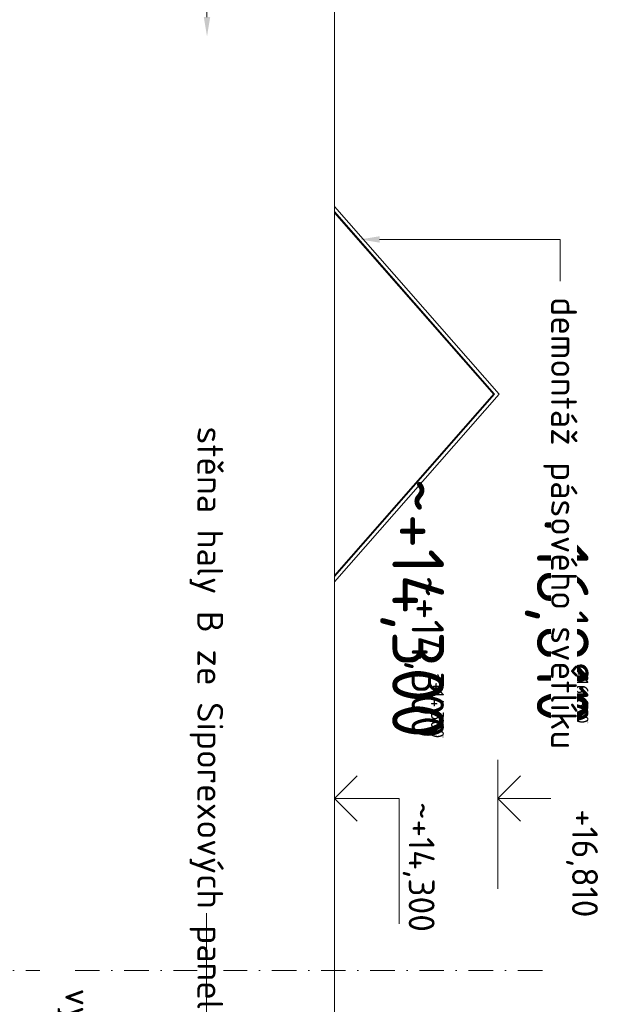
# Model space of a CAD drawing. Header units: millimetres. Extents: x -725694 to 5289369, y -1488057 to 2187451.
# Tile 53 of 256: x -49627 to -40663, y 44855 to 60096. Entities that reach past the tile are written whole.
import ezdxf
from ezdxf import colors
from ezdxf.entities.mleader import LeaderData, LeaderLine
from ezdxf.enums import TextEntityAlignment as Align
from ezdxf.math import Vec2, Vec3

# ---------------------------------------------------------------- set-up
doc = ezdxf.new("R2010")
doc.units = ezdxf.units.MM
doc.linetypes.add('CENTERX2', pattern=[101.6, 63.5, -12.7, 12.7, -12.7])
doc.linetypes.add('DASHDOT', pattern=[25.4, 12.7, -6.35, 0, -6.35])
for name, color, linetype in [('0 @ 1', 7, 'Continuous'), ('0 @ 10', 7, 'Continuous'), ('0 @ 100', 7, 'Continuous'), ('0 @ 200', 7, 'Continuous'), ('0 @ 250 (1)', 7, 'Continuous'), ('0 @ 250 (2)', 7, 'Continuous'), ('0 @ 400', 7, 'Continuous')]:
    doc.layers.add(name, color=color, linetype=linetype)
for name, color, linetype, lineweight in [('A99_N_kce-pohl', 1, 'Continuous', 9), ('A99_N_koty-200-vysk', 6, 'Continuous', 9), ('A99_N_txt-popis-50 @ 200', 240, 'Continuous', 9), ('A99_S_kce-demolice', 30, 'Continuous', 20), ('A99_S_kce-pohl', 7, 'Continuous', 5), ('A99_S_osy', 1, 'CENTERX2', 5)]:
    doc.layers.add(name, color=color, linetype=linetype, lineweight=lineweight)
doc.styles.add('A99_kota', font='isocpeur.ttf', dxfattribs={"height": 2})
doc.styles.add('A99_popis', font='isocpeur.ttf')

# ---------------------------------------------------------------- blocks, each defined once
blk = doc.blocks.new('*U485')
at = {"color": 0, "linetype": 'ByBlock', "lineweight": -2}
blk.add_line((-3, 0), (7, 0), dxfattribs=at)
for points in [[(0, 0), (0, 5), (0, 5), (9.7, 5)], [(-1.75, 1.75), (0, 0), (1.75, 1.75)]]:
    blk.add_lwpolyline(points, dxfattribs=at)
at = {"color": 0, "linetype": 'ByBlock', "lineweight": -2, "style": 'A99_kota'}
for tag, p in [('VYSKA', (10.325, 7.75)), ('POPIS', (9.2, 4.5))]:
    blk.add_attdef(tag, text='', height=2, dxfattribs=at).set_placement(p, align=Align.TOP_RIGHT)
blk = doc.blocks.new('*U6670')
at = {"layer": 'A99_N_koty-200-vysk', "lineweight": 5}
ref = blk.add_blockref('*U485', (-44750, 48040), dxfattribs=dict(at, xscale=200, yscale=200, zscale=200, rotation=270))
ref.add_attrib('VYSKA', '~+14,300', dxfattribs={"layer": '0 @ 400', "color": 0, "linetype": 'ByBlock', "lineweight": -2, "height": 800, "rotation": 270, "style": 'A99_kota'}).set_placement((-43055, 48975), align=Align.TOP_RIGHT)
ref = blk.add_blockref('*U485', (-44750, 48040), dxfattribs=dict(at, xscale=200, yscale=200, zscale=200, rotation=270))
ref.add_attrib('VYSKA', '~+14,300', dxfattribs={"layer": '0 @ 250 (1)', "color": 0, "linetype": 'ByBlock', "lineweight": -2, "height": 500, "rotation": 270, "style": 'A99_kota'}).set_placement((-43055, 48975), align=Align.TOP_RIGHT)
ref = blk.add_blockref('*U485', (-44750, 48040), dxfattribs=dict(at, xscale=200, yscale=200, zscale=200, rotation=270))
ref.add_attrib('VYSKA', '~+14,300', dxfattribs={"layer": '0 @ 250 (2)', "color": 0, "linetype": 'ByBlock', "lineweight": -2, "height": 500, "rotation": 270, "style": 'A99_kota'}).set_placement((-43055, 48975), align=Align.TOP_RIGHT)
ref = blk.add_blockref('*U485', (-44750, 48040), dxfattribs=dict(at, xscale=200, yscale=200, zscale=200, rotation=270))
ref.add_attrib('VYSKA', '~+14,300', dxfattribs={"layer": '0 @ 100', "color": 0, "linetype": 'ByBlock', "lineweight": -2, "height": 200, "rotation": 270, "style": 'A99_kota'}).set_placement((-43055, 48975), align=Align.TOP_RIGHT)
ref = blk.add_blockref('*U485', (-44750, 48040), dxfattribs=dict(at, xscale=200, yscale=200, zscale=200, rotation=270))
ref.add_attrib('VYSKA', '~+14,300', dxfattribs={"layer": '0 @ 10', "color": 0, "linetype": 'ByBlock', "lineweight": -2, "height": 20, "rotation": 270, "style": 'A99_kota'}).set_placement((-43055, 48975), align=Align.TOP_RIGHT)
ref = blk.add_blockref('*U485', (-44750, 48040), dxfattribs=dict(at, xscale=200, yscale=200, zscale=200, rotation=270))
ref.add_attrib('VYSKA', '~+14,300', dxfattribs={"layer": '0 @ 1', "color": 0, "linetype": 'ByBlock', "lineweight": -2, "height": 2, "rotation": 270, "style": 'A99_kota'}).set_placement((-43055, 48975), align=Align.TOP_RIGHT)
ref = blk.add_blockref('*U485', (-44750, 48040), dxfattribs=dict(at, xscale=200, yscale=200, zscale=200, rotation=270))
ref.add_attrib('VYSKA', '~+14,300', dxfattribs={"layer": '0 @ 200', "color": 0, "linetype": 'ByBlock', "lineweight": -2, "height": 400, "rotation": 270, "style": 'A99_kota'}).set_placement((-43200, 45975), align=Align.TOP_RIGHT)
blk = doc.blocks.new('*U24')
at = {"color": 0, "linetype": 'ByBlock', "lineweight": -2}
blk.add_line((-3, 0), (7, 0), dxfattribs=at)
for points in [[(0, 0), (0, 5), (0, 5), (9.7, 5)], [(-1.75, 1.75), (0, 0), (1.75, 1.75)]]:
    blk.add_lwpolyline(points, dxfattribs=at)
at = {"color": 0, "linetype": 'ByBlock', "lineweight": -2, "style": 'A99_kota'}
for tag, p in [('VYSKA', (9.2, 7.75)), ('POPIS', (9.2, 4.5))]:
    blk.add_attdef(tag, text='', height=2, dxfattribs=at).set_placement(p, align=Align.TOP_RIGHT)
blk = doc.blocks.new('*U6671')
at = {"layer": 'A99_N_koty-200-vysk', "lineweight": 5}
ref = blk.add_blockref('*U24', (-42220, 48040), dxfattribs=dict(at, xscale=200, yscale=200, zscale=200, rotation=270))
ref.add_attrib('VYSKA', '+16,810', dxfattribs={"layer": '0 @ 400', "color": 0, "linetype": 'ByBlock', "lineweight": -2, "height": 800, "rotation": 270, "style": 'A99_kota'}).set_placement((-40815, 49200), align=Align.TOP_RIGHT)
ref = blk.add_blockref('*U24', (-42220, 48040), dxfattribs=dict(at, xscale=200, yscale=200, zscale=200, rotation=270))
ref.add_attrib('VYSKA', '+16,810', dxfattribs={"layer": '0 @ 250 (1)', "color": 0, "linetype": 'ByBlock', "lineweight": -2, "height": 500, "rotation": 270, "style": 'A99_kota'}).set_placement((-40815, 49200), align=Align.TOP_RIGHT)
ref = blk.add_blockref('*U24', (-42220, 48040), dxfattribs=dict(at, xscale=200, yscale=200, zscale=200, rotation=270))
ref.add_attrib('VYSKA', '+16,810', dxfattribs={"layer": '0 @ 250 (2)', "color": 0, "linetype": 'ByBlock', "lineweight": -2, "height": 500, "rotation": 270, "style": 'A99_kota'}).set_placement((-40815, 49200), align=Align.TOP_RIGHT)
ref = blk.add_blockref('*U24', (-42220, 48040), dxfattribs=dict(at, xscale=200, yscale=200, zscale=200, rotation=270))
ref.add_attrib('VYSKA', '+16,810', dxfattribs={"layer": '0 @ 100', "color": 0, "linetype": 'ByBlock', "lineweight": -2, "height": 200, "rotation": 270, "style": 'A99_kota'}).set_placement((-40815, 49200), align=Align.TOP_RIGHT)
ref = blk.add_blockref('*U24', (-42220, 48040), dxfattribs=dict(at, xscale=200, yscale=200, zscale=200, rotation=270))
ref.add_attrib('VYSKA', '+16,810', dxfattribs={"layer": '0 @ 10', "color": 0, "linetype": 'ByBlock', "lineweight": -2, "height": 20, "rotation": 270, "style": 'A99_kota'}).set_placement((-40815, 49200), align=Align.TOP_RIGHT)
ref = blk.add_blockref('*U24', (-42220, 48040), dxfattribs=dict(at, xscale=200, yscale=200, zscale=200, rotation=270))
ref.add_attrib('VYSKA', '+16,810', dxfattribs={"layer": '0 @ 1', "color": 0, "linetype": 'ByBlock', "lineweight": -2, "height": 2, "rotation": 270, "style": 'A99_kota'}).set_placement((-40815, 49200), align=Align.TOP_RIGHT)
ref = blk.add_blockref('*U24', (-42220, 48040), dxfattribs=dict(at, xscale=200, yscale=200, zscale=200, rotation=270))
ref.add_attrib('VYSKA', '+16,810', dxfattribs={"layer": '0 @ 200', "color": 0, "linetype": 'ByBlock', "lineweight": -2, "height": 400, "rotation": 270, "style": 'A99_kota'}).set_placement((-40670, 46200), align=Align.TOP_RIGHT)

msp = doc.modelspace()

# ---------------------------------------------------------------- linework, layer by layer
at = {"layer": 'A99_S_kce-demolice', "lineweight": 9}
for points in [[(-44749.8, 57205.9), (-42200.4, 54300.8)], [(-44749.8, 57126.1), (-42270.4, 54300.8)], [(-44749.8, 57107.3), (-42278.6, 54291.4)], [(-44749.8, 51494.2), (-42278.6, 54310.2)], [(-44749.8, 51475.4), (-42270.4, 54300.8)], [(-44749.8, 51395.7), (-42200.4, 54300.8)]]:
    msp.add_lwpolyline(points, dxfattribs=at)
at = {"layer": 'A99_S_kce-pohl', "lineweight": 5}
msp.add_line((-44749.8, 26350), (-44749.8, 81865), dxfattribs=at)
at = {"layer": 'A99_S_osy', "linetype": 'DASHDOT', "lineweight": 9, "ltscale": 30}
msp.add_lwpolyline([(-61725, 45380), (-41385, 45380)], dxfattribs=at)

# ---------------------------------------------------------------- block references
at = {"layer": 'A99_N_kce-pohl', "color": 3, "linetype": 'Continuous', "lineweight": 0}
for name in ['*U6670', '*U6671']:
    msp.add_blockref(name, (0, 0), dxfattribs=at)

# ---------------------------------------------------------------- leaders
at = {"layer": 'A99_N_txt-popis-50 @ 200', "lineweight": 9}
ml = msp.add_multileader_mtext('Standard', dxfattribs=at)
ml.set_content('\\A1;{\\C256;vybourání oken a dozdění okenních otvorů}', color=1, style='A99_popis')
ml.set_leader_properties(color=256, linetype='ByLayer', lineweight=-1)
ml.build(insert=Vec2(0, 0))
ml.multileader.update_dxf_attribs({"dogleg_length": 1, "arrow_head_size": 300, "scale": 200})
ctx = ml.context
ctx.base_point, ctx.scale, ctx.char_height, ctx.arrow_head_size, ctx.landing_gap_size, ctx.plane_origin, ctx.plane_x_axis, ctx.plane_y_axis = Vec3(-48720, 45350), 200, 400, 300, 250, Vec3(-59565.8, 41825), Vec3(0, -1), Vec3(1, 0)
notes = []
notes.append((ctx, [(1, (1, 1, 0), (-48720, 40065), (0, 1), 585, [(0, [(-48719.8, 37560)], 0, [])])]))
ctx.mtext.insert, ctx.mtext.text_direction, ctx.mtext.rotation, ctx.mtext.width, ctx.mtext.defined_height, ctx.mtext.flow_direction = Vec3(-48520, 45100), Vec3(0, -1), 4.712389, 4450, 1693.3, 5
ctx.mtext.has_bg_fill, ctx.mtext.bg_color, ctx.mtext.bg_scale_factor, ctx.mtext.bg_transparency, ctx.mtext.use_window_bg_color = 1, -1073741824, 1, 0, 1
for ctx, leaders in notes:
    for number, flags, end, landing, length, lines in leaders:
        leader = LeaderData()
        leader.index, (leader.has_last_leader_line, leader.has_dogleg_vector, leader.attachment_direction) = number, flags
        leader.last_leader_point, leader.dogleg_vector, leader.dogleg_length = Vec3(end), Vec3(landing), length
        for number, points, colour, breaks in lines:
            line = LeaderLine()
            line.index, line.vertices, line.color, line.breaks = number, Vec3.list(points), colors.encode_raw_color(colour), breaks
            leader.lines.append(line)
        ctx.leaders.append(leader)

# ---------------------------------------------------------------- next in the draw order: leaders
ml = msp.add_multileader_mtext('Standard', dxfattribs=at)
ml.set_content('\\A1;{\\C256;demontáž pásového světlíku}', color=1, style='A99_popis')
ml.set_leader_properties(color=256, linetype='ByLayer', lineweight=-1)
ml.build(insert=Vec2(0, 0))
ml.multileader.update_dxf_attribs({"dogleg_length": 1, "arrow_head_size": 300, "scale": 200})
ctx = ml.context
ctx.base_point, ctx.scale, ctx.char_height, ctx.arrow_head_size, ctx.landing_gap_size, ctx.plane_origin, ctx.plane_x_axis, ctx.plane_y_axis = Vec3(-41255, 74050), 200, 400, 300, 250, Vec3(-50290.8, 71245), Vec3(0, -1), Vec3(1, 0)
notes = []
notes.append((ctx, [(0, (1, 1, 0), (-41255, 74695), (0, -1), 645, [(0, [(-44352.3, 74695)], 0, [])])]))
ctx.mtext.insert, ctx.mtext.text_direction, ctx.mtext.rotation, ctx.mtext.width, ctx.mtext.defined_height, ctx.mtext.flow_direction = Vec3(-40995, 73800), Vec3(0, -1), 4.712389, 7477.425, 1693.3, 5
ctx.mtext.has_bg_fill, ctx.mtext.bg_color, ctx.mtext.bg_scale_factor, ctx.mtext.bg_transparency, ctx.mtext.use_window_bg_color = 1, -1073741824, 1, 0, 1
ml = msp.add_multileader_mtext('Standard', dxfattribs=at)
ml.set_content('\\A1;{\\C256;demontáž hromosvodu}', color=1, style='A99_popis')
ml.set_leader_properties(color=256, linetype='ByLayer', lineweight=-1)
ml.build(insert=Vec2(0, 0))
ml.multileader.update_dxf_attribs({"dogleg_length": 1, "arrow_head_size": 300, "scale": 200})
ctx = ml.context
ctx.base_point, ctx.scale, ctx.char_height, ctx.arrow_head_size, ctx.landing_gap_size, ctx.plane_origin, ctx.plane_x_axis, ctx.plane_y_axis = Vec3(-49110.2, 73062.5), 200, 400, 300, 250, Vec3(-59610.8, 61955), Vec3(0, -1), Vec3(1, 0)
notes.append((ctx, [(1, (1, 1, 0), (-49110.2, 66637.5), (0, 1), 645, [(0, [(-49115, 63587.5)], 0, [])])]))
ctx.mtext.insert, ctx.mtext.text_direction, ctx.mtext.rotation, ctx.mtext.width, ctx.mtext.defined_height, ctx.mtext.flow_direction = Vec3(-48910, 72812.5), Vec3(0, -1), 4.712389, 5515.206, 1693.3, 5
ctx.mtext.has_bg_fill, ctx.mtext.bg_color, ctx.mtext.bg_scale_factor, ctx.mtext.bg_transparency, ctx.mtext.use_window_bg_color = 1, -1073741824, 1, 0, 1
ml = msp.add_multileader_mtext('Standard', dxfattribs=at)
ml.set_content('\\A1;{\\C256;stěna hal C+D ze Siporexových panelů, tl. 300mm}', color=1, style='A99_popis')
ml.set_leader_properties(color=256, linetype='ByLayer', lineweight=-1)
ml.build(insert=Vec2(0, 0))
ml.multileader.update_dxf_attribs({"dogleg_length": 1, "arrow_head_size": 300, "scale": 200})
ctx = ml.context
ctx.base_point, ctx.scale, ctx.char_height, ctx.arrow_head_size, ctx.landing_gap_size, ctx.plane_origin, ctx.plane_x_axis, ctx.plane_y_axis = Vec3(-46729.8, 73076.6), 200, 400, 300, 250, Vec3(-57580.8, 64726.6), Vec3(0, -1), Vec3(1, 0)
notes.append((ctx, [(1, (1, 1, 0), (-46729.8, 64431.6), (0, 1), 585, [(0, [(-46724.8, 59836.6)], 0, [])])]))
ctx.mtext.insert, ctx.mtext.text_direction, ctx.mtext.rotation, ctx.mtext.width, ctx.mtext.flow_direction = Vec3(-46469.8, 72826.6), Vec3(0, -1), 4.712389, 7709.273, 5
ctx.mtext.has_bg_fill, ctx.mtext.bg_color, ctx.mtext.bg_scale_factor, ctx.mtext.bg_transparency, ctx.mtext.use_window_bg_color = 1, -1073741824, 1, 0, 1
for ctx, leaders in notes:
    for number, flags, end, landing, length, lines in leaders:
        leader = LeaderData()
        leader.index, (leader.has_last_leader_line, leader.has_dogleg_vector, leader.attachment_direction) = number, flags
        leader.last_leader_point, leader.dogleg_vector, leader.dogleg_length = Vec3(end), Vec3(landing), length
        for number, points, colour, breaks in lines:
            line = LeaderLine()
            line.index, line.vertices, line.color, line.breaks = number, Vec3.list(points), colors.encode_raw_color(colour), breaks
            leader.lines.append(line)
        ctx.leaders.append(leader)

# ---------------------------------------------------------------- next in the draw order: leaders
ml = msp.add_multileader_mtext('Standard', dxfattribs=at)
ml.set_content('\\A1;{\\C256;demontáž pásového světlíku}', color=1, style='A99_popis')
ml.set_leader_properties(color=256, linetype='ByLayer', lineweight=-1)
ml.build(insert=Vec2(0, 0))
ml.multileader.update_dxf_attribs({"dogleg_length": 1, "arrow_head_size": 300, "scale": 200})
ctx = ml.context
ctx.base_point, ctx.scale, ctx.char_height, ctx.arrow_head_size, ctx.landing_gap_size, ctx.plane_origin, ctx.plane_x_axis, ctx.plane_y_axis = Vec3(-41255, 56050), 200, 400, 300, 250, Vec3(-50290.8, 53245), Vec3(0, -1), Vec3(1, 0)
notes = []
notes.append((ctx, [(0, (1, 1, 0), (-41255, 56695), (0, -1), 645, [(0, [(-44352.3, 56695)], 0, [])])]))
ctx.mtext.insert, ctx.mtext.text_direction, ctx.mtext.rotation, ctx.mtext.width, ctx.mtext.defined_height, ctx.mtext.flow_direction = Vec3(-40995, 55800), Vec3(0, -1), 4.712389, 7005, 1693.3, 5
ctx.mtext.has_bg_fill, ctx.mtext.bg_color, ctx.mtext.bg_scale_factor, ctx.mtext.bg_transparency, ctx.mtext.use_window_bg_color = 1, -1073741824, 1, 0, 1
ml = msp.add_multileader_mtext('Standard', dxfattribs=at)
ml.set_content('\\A1;{\\C256;stěna haly B ze Siporexových panelů, tl. 450 mm}', color=1, style='A99_popis')
ml.set_leader_properties(color=256, linetype='ByLayer', lineweight=-1)
ml.build(insert=Vec2(0, 0))
ml.multileader.update_dxf_attribs({"dogleg_length": 1, "arrow_head_size": 300, "scale": 200})
ctx = ml.context
ctx.base_point, ctx.scale, ctx.char_height, ctx.arrow_head_size, ctx.landing_gap_size, ctx.plane_origin, ctx.plane_x_axis, ctx.plane_y_axis = Vec3(-46734.8, 54048.1), 200, 400, 300, 250, Vec3(-57585.8, 45978.1), Vec3(0, -1), Vec3(1, 0)
notes.append((ctx, [(1, (1, 1, 0), (-46734.8, 45683.1), (0, 1), 585, [(0, [(-46729.8, 41088.1)], 0, [])])]))
ctx.mtext.insert, ctx.mtext.text_direction, ctx.mtext.rotation, ctx.mtext.width, ctx.mtext.flow_direction = Vec3(-46474.8, 53798.1), Vec3(0, -1), 4.712389, 7709.273, 5
ctx.mtext.has_bg_fill, ctx.mtext.bg_color, ctx.mtext.bg_scale_factor, ctx.mtext.bg_transparency, ctx.mtext.use_window_bg_color = 1, -1073741824, 1, 0, 1
for ctx, leaders in notes:
    for number, flags, end, landing, length, lines in leaders:
        leader = LeaderData()
        leader.index, (leader.has_last_leader_line, leader.has_dogleg_vector, leader.attachment_direction) = number, flags
        leader.last_leader_point, leader.dogleg_vector, leader.dogleg_length = Vec3(end), Vec3(landing), length
        for number, points, colour, breaks in lines:
            line = LeaderLine()
            line.index, line.vertices, line.color, line.breaks = number, Vec3.list(points), colors.encode_raw_color(colour), breaks
            leader.lines.append(line)
        ctx.leaders.append(leader)

doc.saveas('drawing.dxf')
